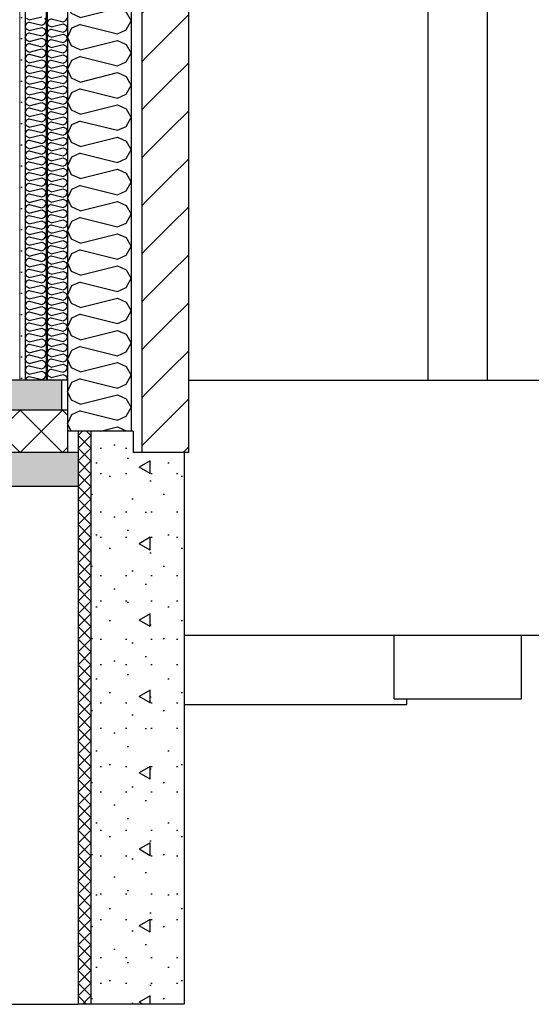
# Model space of a CAD drawing. Header units: millimetres. Extents: x -8544 to 51179, y -2070 to 23603.
# Tile 179 of 190: x 44899 to 46105, y 2350 to 4670. Entities that reach past the tile are written whole.
import ezdxf

# ---------------------------------------------------------------- set-up
doc = ezdxf.new("R2010")
doc.units = ezdxf.units.MM
doc.header["$LTSCALE"] = 0.5
doc.header["$MEASUREMENT"] = 0
doc.linetypes.add('PLINE', pattern=[0])
for name, color, linetype in [('216- Direkte fundamentering', 7, 'Continuous'), ('216- Direkte fundamentering (Skravur)', 7, 'Continuous'), ('216- Direkte fundamentering(Nye konstruksjoner)', 7, 'Continuous'), ('222- Søyler (Nye konstruksjoner)', 7, 'Continuous'), ('231- Bærende yttervegger', 7, 'Continuous'), ('231- Bærende yttervegger (Skravur)', 7, 'Continuous'), ('232- Ikke-bærende yttervegger', 7, 'Continuous'), ('232- Ikke-bærende yttervegger (Skravur)', 7, 'Continuous'), ('232- Ikke-bærende yttervegger (Skravur)(Nye konstruksjoner)', 7, 'Continuous'), ('232- Ikke-bærende yttervegger(Nye konstruksjoner)', 7, 'Continuous'), ('252- Gulv på grunn_ bunnplate', 7, 'Continuous'), ('252- Gulv på grunn_ bunnplate (Skravur)', 7, 'Continuous'), ('252- Gulv på grunn_ bunnplate(Nye konstruksjoner)', 7, 'Continuous')]:
    doc.layers.add(name, color=color, linetype=linetype)
doc.layers.add('236- Innvendig kledning og overflate(Nye konstruksjoner)', color=7, linetype='Continuous', lineweight=0)
pattern_1 = [(0, (0, 0), (0, 311.7692), [30, -150]), (0, (90, 155.9), (0, 311.7692), [30, -150]), (60, (0, 0), (-270, 155.8846), [30, -150]), (60, (180, 0), (-270, 155.8846), [30, -150]), (120, (30, 0), (270, 155.8846), [30, -150]), (120, (210, 0), (270, 155.8846), [30, -150]), (0, (0, 30), (0, 60), [0, -60, 0, -90]), (45, (30, 30), (-42.42641, 42.42641), [0, -45, 0, -75])]

# ---------------------------------------------------------------- blocks, each defined once
blk = doc.blocks.new('*X5')
at = {"layer": '216- Direkte fundamentering (Skravur)', "linetype": 'PLINE'}
for p, q in [((45046.9, 3700), (45036.9, 3690)), ((45066.9, 3660), (45036.9, 3690)), ((45066.9, 3690), (45036.9, 3660)), ((45066.9, 3690), (45056.9, 3700)), ((45066.9, 3630), (45036.9, 3660)), ((45066.9, 3660), (45036.9, 3630)), ((45066.9, 3600), (45036.9, 3630)), ((45066.9, 3630), (45036.9, 3600)), ((45066.9, 3570), (45036.9, 3600)), ((45066.9, 3600), (45036.9, 3570)), ((45066.9, 3540), (45036.9, 3570)), ((45066.9, 3570), (45036.9, 3540)), ((45066.9, 3510), (45036.9, 3540)), ((45066.9, 3540), (45036.9, 3510)), ((45066.9, 3480), (45036.9, 3510)), ((45066.9, 3510), (45036.9, 3480)), ((45066.9, 3450), (45036.9, 3480)), ((45066.9, 3480), (45036.9, 3450)), ((45066.9, 3420), (45036.9, 3450)), ((45066.9, 3450), (45036.9, 3420)), ((45066.9, 3390), (45036.9, 3420)), ((45066.9, 3420), (45036.9, 3390)), ((45066.9, 3360), (45036.9, 3390)), ((45066.9, 3390), (45036.9, 3360)), ((45066.9, 3330), (45036.9, 3360)), ((45066.9, 3360), (45036.9, 3330)), ((45066.9, 3300), (45036.9, 3330)), ((45066.9, 3330), (45036.9, 3300)), ((45066.9, 3270), (45036.9, 3300)), ((45066.9, 3300), (45036.9, 3270)), ((45066.9, 3240), (45036.9, 3270)), ((45066.9, 3270), (45036.9, 3240)), ((45066.9, 3210), (45036.9, 3240)), ((45066.9, 3240), (45036.9, 3210)), ((45066.9, 3180), (45036.9, 3210)), ((45066.9, 3210), (45036.9, 3180)), ((45066.9, 3150), (45036.9, 3180)), ((45066.9, 3180), (45036.9, 3150)), ((45066.9, 3120), (45036.9, 3150)), ((45066.9, 3150), (45036.9, 3120)), ((45066.9, 3090), (45036.9, 3120)), ((45066.9, 3120), (45036.9, 3090)), ((45066.9, 3060), (45036.9, 3090)), ((45066.9, 3090), (45036.9, 3060)), ((45066.9, 3030), (45036.9, 3060)), ((45066.9, 3060), (45036.9, 3030)), ((45066.9, 3000), (45036.9, 3030)), ((45066.9, 3030), (45036.9, 3000)), ((45066.9, 2970), (45036.9, 3000)), ((45066.9, 3000), (45036.9, 2970)), ((45066.9, 2940), (45036.9, 2970)), ((45066.9, 2970), (45036.9, 2940)), ((45066.9, 2910), (45036.9, 2940)), ((45066.9, 2940), (45036.9, 2910)), ((45066.9, 2880), (45036.9, 2910)), ((45066.9, 2910), (45036.9, 2880)), ((45066.9, 2850), (45036.9, 2880)), ((45066.9, 2880), (45036.9, 2850)), ((45066.9, 2820), (45036.9, 2850)), ((45066.9, 2850), (45036.9, 2820)), ((45066.9, 2790), (45036.9, 2820)), ((45066.9, 2820), (45036.9, 2790)), ((45066.9, 2760), (45036.9, 2790)), ((45066.9, 2790), (45036.9, 2760)), ((45066.9, 2730), (45036.9, 2760)), ((45066.9, 2760), (45036.9, 2730)), ((45066.9, 2700), (45036.9, 2730)), ((45066.9, 2730), (45036.9, 2700)), ((45066.9, 2670), (45036.9, 2700)), ((45066.9, 2700), (45036.9, 2670)), ((45066.9, 2640), (45036.9, 2670)), ((45066.9, 2670), (45036.9, 2640)), ((45066.9, 2610), (45036.9, 2640)), ((45066.9, 2640), (45036.9, 2610)), ((45066.9, 2580), (45036.9, 2610)), ((45066.9, 2610), (45036.9, 2580)), ((45066.9, 2550), (45036.9, 2580)), ((45066.9, 2580), (45036.9, 2550)), ((45066.9, 2520), (45036.9, 2550)), ((45066.9, 2550), (45036.9, 2520)), ((45066.9, 2490), (45036.9, 2520)), ((45066.9, 2520), (45036.9, 2490)), ((45066.9, 2460), (45036.9, 2490)), ((45066.9, 2490), (45036.9, 2460)), ((45066.9, 2430), (45036.9, 2460)), ((45066.9, 2460), (45036.9, 2430)), ((45066.9, 2400), (45036.9, 2430)), ((45066.9, 2430), (45036.9, 2400)), ((45066.9, 2370), (45036.9, 2400)), ((45066.9, 2400), (45036.9, 2370)), ((45056.9, 2350), (45036.9, 2370)), ((45066.9, 2370), (45046.9, 2350))]:
    blk.add_line(p, q, dxfattribs=at)
blk = doc.blocks.new('*X11')
at = {"layer": '231- Bærende yttervegger (Skravur)', "linetype": 'PLINE'}
for p, q in [((45019.3, 4720), (45011.9, 4704.5)), ((45099.9, 4720), (45130, 4712.5)), ((45130, 4712.5), (45146.6, 4720)), ((45021.7, 4683.8), (45011.9, 4704.5)), ((45042.1, 4674.5), (45130, 4696.5)), ((45130, 4696.5), (45150.4, 4687.3)), ((45150.4, 4687.3), (45161.9, 4666.6)), ((45042.1, 4674.5), (45021.7, 4683.8)), ((45150.4, 4645.8), (45161.9, 4666.6)), ((45021.7, 4649.3), (45011.9, 4628.6)), ((45042.1, 4658.6), (45021.7, 4649.3)), ((45042.1, 4658.6), (45130, 4636.6)), ((45130, 4636.6), (45150.4, 4645.8)), ((45021.7, 4607.9), (45011.9, 4628.6)), ((45042.1, 4598.6), (45130, 4620.6)), ((45130, 4620.6), (45150.4, 4611.4)), ((45042.1, 4598.6), (45021.7, 4607.9)), ((45150.4, 4611.4), (45161.9, 4590.7)), ((45021.7, 4573.5), (45011.9, 4552.7)), ((45042.1, 4582.7), (45021.7, 4573.5)), ((45042.1, 4582.7), (45130, 4560.7)), ((45130, 4560.7), (45150.4, 4570)), ((45150.4, 4570), (45161.9, 4590.7)), ((45021.7, 4532), (45011.9, 4552.7)), ((45042.1, 4522.8), (45021.7, 4532)), ((45042.1, 4522.8), (45130, 4544.8)), ((45130, 4544.8), (45150.4, 4535.5)), ((45150.4, 4535.5), (45161.9, 4514.8)), ((45042.1, 4506.8), (45021.7, 4497.6)), ((45042.1, 4506.8), (45130, 4484.8)), ((45150.4, 4494.1), (45161.9, 4514.8)), ((45021.7, 4497.6), (45011.9, 4476.9)), ((45021.7, 4456.1), (45011.9, 4476.9)), ((45130, 4484.8), (45150.4, 4494.1)), ((45042.1, 4446.9), (45021.7, 4456.1)), ((45042.1, 4446.9), (45130, 4468.9)), ((45130, 4468.9), (45150.4, 4459.6)), ((45150.4, 4459.6), (45161.9, 4438.9)), ((45042.1, 4430.9), (45021.7, 4421.7)), ((45042.1, 4430.9), (45130, 4409)), ((45150.4, 4418.2), (45161.9, 4438.9)), ((45021.7, 4421.7), (45011.9, 4401)), ((45130, 4409), (45150.4, 4418.2)), ((45021.7, 4380.3), (45011.9, 4401)), ((45042.1, 4371), (45130, 4393)), ((45130, 4393), (45150.4, 4383.8)), ((45042.1, 4371), (45021.7, 4380.3)), ((45150.4, 4383.8), (45161.9, 4363)), ((45150.4, 4342.3), (45161.9, 4363)), ((45021.7, 4345.8), (45011.9, 4325.1)), ((45042.1, 4355.1), (45021.7, 4345.8)), ((45042.1, 4355.1), (45130, 4333.1)), ((45130, 4333.1), (45150.4, 4342.3)), ((45021.7, 4304.4), (45011.9, 4325.1)), ((45042.1, 4295.1), (45130, 4317.1)), ((45130, 4317.1), (45150.4, 4307.9)), ((45042.1, 4295.1), (45021.7, 4304.4)), ((45150.4, 4307.9), (45161.9, 4287.2)), ((45021.7, 4269.9), (45011.9, 4249.2)), ((45042.1, 4279.2), (45021.7, 4269.9)), ((45042.1, 4279.2), (45130, 4257.2)), ((45150.4, 4266.4), (45161.9, 4287.2)), ((45021.7, 4228.5), (45011.9, 4249.2)), ((45130, 4257.2), (45150.4, 4266.4)), ((45042.1, 4219.3), (45021.7, 4228.5)), ((45042.1, 4219.3), (45130, 4241.3)), ((45130, 4241.3), (45150.4, 4232)), ((45150.4, 4232), (45161.9, 4211.3)), ((45042.1, 4203.3), (45021.7, 4194.1)), ((45042.1, 4203.3), (45130, 4181.3)), ((45150.4, 4190.6), (45161.9, 4211.3)), ((45021.7, 4194.1), (45011.9, 4173.3)), ((45130, 4181.3), (45150.4, 4190.6)), ((45021.7, 4152.6), (45011.9, 4173.3)), ((45042.1, 4143.4), (45021.7, 4152.6)), ((45042.1, 4143.4), (45130, 4165.4)), ((45130, 4165.4), (45150.4, 4156.1)), ((45150.4, 4156.1), (45161.9, 4135.4)), ((45150.4, 4114.7), (45161.9, 4135.4)), ((45021.7, 4118.2), (45011.9, 4097.5)), ((45042.1, 4127.4), (45021.7, 4118.2)), ((45042.1, 4127.4), (45130, 4105.4)), ((45130, 4105.4), (45150.4, 4114.7)), ((45021.7, 4076.7), (45011.9, 4097.5)), ((45042.1, 4067.5), (45130, 4089.5)), ((45130, 4089.5), (45150.4, 4080.2)), ((45042.1, 4067.5), (45021.7, 4076.7)), ((45150.4, 4080.2), (45161.9, 4059.5)), ((45150.4, 4038.8), (45161.9, 4059.5)), ((45021.7, 4042.3), (45011.9, 4021.6)), ((45042.1, 4051.6), (45021.7, 4042.3)), ((45042.1, 4051.6), (45130, 4029.6)), ((45130, 4029.6), (45150.4, 4038.8)), ((45021.7, 4000.9), (45011.9, 4021.6)), ((45042.1, 3991.6), (45130, 4013.6)), ((45130, 4013.6), (45150.4, 4004.4)), ((45042.1, 3991.6), (45021.7, 4000.9)), ((45150.4, 4004.4), (45161.9, 3983.6)), ((45042.1, 3975.7), (45021.7, 3966.4)), ((45042.1, 3975.7), (45130, 3953.7)), ((45150.4, 3962.9), (45161.9, 3983.6)), ((45021.7, 3966.4), (45011.9, 3945.7)), ((45021.7, 3925), (45011.9, 3945.7)), ((45130, 3953.7), (45150.4, 3962.9)), ((45042.1, 3915.7), (45021.7, 3925)), ((45042.1, 3915.7), (45130, 3937.7)), ((45130, 3937.7), (45150.4, 3928.5)), ((45150.4, 3928.5), (45161.9, 3907.8)), ((45042.1, 3899.8), (45021.7, 3890.5)), ((45042.1, 3899.8), (45130, 3877.8)), ((45150.4, 3887), (45161.9, 3907.8)), ((45021.7, 3890.5), (45011.9, 3869.8)), ((45130, 3877.8), (45150.4, 3887)), ((45021.7, 3849.1), (45011.9, 3869.8)), ((45042.1, 3839.9), (45130, 3861.9)), ((45130, 3861.9), (45150.4, 3852.6)), ((45150.4, 3852.6), (45161.9, 3831.9)), ((45042.1, 3839.9), (45021.7, 3849.1)), ((45150.4, 3811.2), (45161.9, 3831.9)), ((45021.7, 3814.7), (45011.9, 3793.9)), ((45042.1, 3823.9), (45021.7, 3814.7)), ((45042.1, 3823.9), (45130, 3801.9)), ((45130, 3801.9), (45150.4, 3811.2)), ((45021.7, 3773.2), (45011.9, 3793.9)), ((45042.1, 3764), (45130, 3786)), ((45130, 3786), (45150.4, 3776.7)), ((45042.1, 3764), (45021.7, 3773.2)), ((45150.4, 3776.7), (45161.9, 3756)), ((45021.7, 3738.8), (45011.9, 3718.1)), ((45042.1, 3748), (45021.7, 3738.8)), ((45042.1, 3748), (45130, 3726)), ((45130, 3726), (45150.4, 3735.3)), ((45150.4, 3735.3), (45161.9, 3756)), ((45020.5, 3700), (45011.9, 3718.1)), ((45089.6, 3700), (45130, 3710.1)), ((45130, 3710.1), (45150.4, 3700.9)), ((45150.4, 3700.9), (45150.8, 3700))]:
    blk.add_line(p, q, dxfattribs=at)
blk = doc.blocks.new('*X25')
at = {"layer": '252- Gulv på grunn_ bunnplate (Skravur)', "linetype": 'PLINE'}
for p, q in [((44800, 3650), (44900, 3750)), ((44900, 3650), (44800, 3750)), ((44900, 3650), (45000, 3750)), ((45000, 3650), (44900, 3750)), ((45011.9, 3738.1), (45000, 3750)), ((45000, 3650), (45011.9, 3661.9))]:
    blk.add_line(p, q, dxfattribs=at)
blk = doc.blocks.new('*X43')
at = {"layer": '232- Ikke-bærende yttervegger (Skravur)(Nye konstruksjoner)', "linetype": 'PLINE'}
for p, q in [((44921.9, 4669.2), (44915.1, 4672.3)), ((44921.9, 4663.9), (44915.1, 4660.8)), ((44921.9, 4669.2), (44951.2, 4676.5)), ((44921.9, 4663.9), (44951.2, 4656.6)), ((44958, 4673.5), (44961.9, 4666.6)), ((44958, 4659.6), (44961.9, 4666.6)), ((44915.1, 4660.8), (44911.9, 4653.9)), ((44915.1, 4647), (44911.9, 4653.9)), ((44921.9, 4643.9), (44915.1, 4647)), ((44921.9, 4643.9), (44951.2, 4651.3)), ((44951.2, 4656.6), (44958, 4659.6)), ((44951.2, 4651.3), (44958, 4648.2)), ((44958, 4648.2), (44961.9, 4641.3)), ((44958, 4634.4), (44961.9, 4641.3)), ((44915.1, 4635.5), (44911.9, 4628.6)), ((44915.1, 4621.7), (44911.9, 4628.6)), ((44921.9, 4638.6), (44915.1, 4635.5)), ((44921.9, 4618.6), (44915.1, 4621.7)), ((44921.9, 4638.6), (44951.2, 4631.3)), ((44921.9, 4618.6), (44951.2, 4626)), ((44951.2, 4631.3), (44958, 4634.4)), ((44951.2, 4626), (44958, 4622.9)), ((44958, 4622.9), (44961.9, 4616)), ((44915.1, 4610.2), (44911.9, 4603.3)), ((44915.1, 4596.4), (44911.9, 4603.3)), ((44921.9, 4613.3), (44915.1, 4610.2)), ((44921.9, 4593.3), (44915.1, 4596.4)), ((44921.9, 4613.3), (44951.2, 4606)), ((44921.9, 4593.3), (44951.2, 4600.7)), ((44951.2, 4606), (44958, 4609.1)), ((44951.2, 4600.7), (44958, 4597.6)), ((44958, 4609.1), (44961.9, 4616)), ((44958, 4597.6), (44961.9, 4590.7)), ((44915.1, 4584.9), (44911.9, 4578)), ((44915.1, 4571.1), (44911.9, 4578)), ((44921.9, 4588), (44915.1, 4584.9)), ((44921.9, 4568), (44915.1, 4571.1)), ((44921.9, 4588), (44951.2, 4580.7)), ((44921.9, 4568), (44951.2, 4575.4)), ((44951.2, 4580.7), (44958, 4583.8)), ((44951.2, 4575.4), (44958, 4572.3)), ((44958, 4583.8), (44961.9, 4590.7)), ((44958, 4572.3), (44961.9, 4565.4)), ((44915.1, 4559.6), (44911.9, 4552.7)), ((44915.1, 4545.8), (44911.9, 4552.7)), ((44921.9, 4562.7), (44915.1, 4559.6)), ((44921.9, 4562.7), (44951.2, 4555.4)), ((44921.9, 4542.7), (44951.2, 4550.1)), ((44951.2, 4555.4), (44958, 4558.5)), ((44951.2, 4550.1), (44958, 4547)), ((44958, 4558.5), (44961.9, 4565.4)), ((44958, 4547), (44961.9, 4540.1)), ((44915.1, 4534.4), (44911.9, 4527.4)), ((44915.1, 4520.5), (44911.9, 4527.4)), ((44921.9, 4542.7), (44915.1, 4545.8)), ((44921.9, 4537.4), (44915.1, 4534.4)), ((44921.9, 4537.4), (44951.2, 4530.1)), ((44921.9, 4517.5), (44951.2, 4524.8)), ((44951.2, 4530.1), (44958, 4533.2)), ((44951.2, 4524.8), (44958, 4521.7)), ((44958, 4533.2), (44961.9, 4540.1)), ((44915.1, 4509.1), (44911.9, 4502.2)), ((44915.1, 4495.2), (44911.9, 4502.2)), ((44921.9, 4517.5), (44915.1, 4520.5)), ((44921.9, 4512.1), (44915.1, 4509.1)), ((44921.9, 4512.1), (44951.2, 4504.8)), ((44951.2, 4504.8), (44958, 4507.9)), ((44958, 4521.7), (44961.9, 4514.8)), ((44958, 4507.9), (44961.9, 4514.8)), ((44915.1, 4483.8), (44911.9, 4476.9)), ((44915.1, 4470), (44911.9, 4476.9)), ((44921.9, 4492.2), (44915.1, 4495.2)), ((44921.9, 4486.8), (44915.1, 4483.8)), ((44921.9, 4492.2), (44951.2, 4499.5)), ((44921.9, 4486.8), (44951.2, 4479.5)), ((44951.2, 4499.5), (44958, 4496.4)), ((44951.2, 4479.5), (44958, 4482.6)), ((44958, 4496.4), (44961.9, 4489.5)), ((44958, 4482.6), (44961.9, 4489.5)), ((44915.1, 4458.5), (44911.9, 4451.6)), ((44921.9, 4466.9), (44915.1, 4470)), ((44921.9, 4461.6), (44915.1, 4458.5)), ((44921.9, 4466.9), (44951.2, 4474.2)), ((44921.9, 4461.6), (44951.2, 4454.2)), ((44951.2, 4474.2), (44958, 4471.1)), ((44951.2, 4454.2), (44958, 4457.3)), ((44958, 4471.1), (44961.9, 4464.2)), ((44958, 4457.3), (44961.9, 4464.2)), ((44915.1, 4444.7), (44911.9, 4451.6)), ((44915.1, 4433.2), (44911.9, 4426.3)), ((44921.9, 4441.6), (44915.1, 4444.7)), ((44921.9, 4436.3), (44915.1, 4433.2)), ((44921.9, 4441.6), (44951.2, 4448.9)), ((44921.9, 4436.3), (44951.2, 4428.9)), ((44951.2, 4448.9), (44958, 4445.8)), ((44951.2, 4428.9), (44958, 4432)), ((44958, 4445.8), (44961.9, 4438.9)), ((44958, 4432), (44961.9, 4438.9)), ((44915.1, 4419.4), (44911.9, 4426.3)), ((44915.1, 4407.9), (44911.9, 4401)), ((44921.9, 4416.3), (44915.1, 4419.4)), ((44921.9, 4411), (44915.1, 4407.9)), ((44921.9, 4416.3), (44951.2, 4423.6)), ((44921.9, 4411), (44951.2, 4403.6)), ((44951.2, 4423.6), (44958, 4420.5)), ((44958, 4420.5), (44961.9, 4413.6)), ((44958, 4406.7), (44961.9, 4413.6)), ((44915.1, 4394.1), (44911.9, 4401)), ((44921.9, 4391), (44915.1, 4394.1)), ((44921.9, 4385.7), (44915.1, 4382.6)), ((44921.9, 4391), (44951.2, 4398.3)), ((44921.9, 4385.7), (44951.2, 4378.3)), ((44951.2, 4403.6), (44958, 4406.7)), ((44951.2, 4398.3), (44958, 4395.2)), ((44958, 4395.2), (44961.9, 4388.3)), ((44958, 4381.4), (44961.9, 4388.3)), ((44915.1, 4382.6), (44911.9, 4375.7)), ((44915.1, 4368.8), (44911.9, 4375.7)), ((44921.9, 4365.7), (44915.1, 4368.8)), ((44921.9, 4365.7), (44951.2, 4373)), ((44951.2, 4378.3), (44958, 4381.4)), ((44951.2, 4373), (44958, 4369.9)), ((44958, 4369.9), (44961.9, 4363)), ((44958, 4356.1), (44961.9, 4363)), ((44915.1, 4357.3), (44911.9, 4350.4)), ((44915.1, 4343.5), (44911.9, 4350.4)), ((44921.9, 4360.4), (44915.1, 4357.3)), ((44921.9, 4340.4), (44915.1, 4343.5)), ((44921.9, 4360.4), (44951.2, 4353.1)), ((44921.9, 4340.4), (44951.2, 4347.7)), ((44951.2, 4353.1), (44958, 4356.1)), ((44951.2, 4347.7), (44958, 4344.7)), ((44958, 4344.7), (44961.9, 4337.7)), ((44958, 4330.8), (44961.9, 4337.7)), ((44915.1, 4332), (44911.9, 4325.1)), ((44915.1, 4318.2), (44911.9, 4325.1)), ((44921.9, 4335.1), (44915.1, 4332)), ((44921.9, 4315.1), (44915.1, 4318.2)), ((44921.9, 4335.1), (44951.2, 4327.8)), ((44921.9, 4315.1), (44951.2, 4322.4)), ((44951.2, 4327.8), (44958, 4330.8)), ((44951.2, 4322.4), (44958, 4319.4)), ((44958, 4319.4), (44961.9, 4312.5)), ((44915.1, 4306.7), (44911.9, 4299.8)), ((44915.1, 4292.9), (44911.9, 4299.8)), ((44921.9, 4309.8), (44915.1, 4306.7)), ((44921.9, 4289.8), (44915.1, 4292.9)), ((44921.9, 4309.8), (44951.2, 4302.5)), ((44921.9, 4289.8), (44951.2, 4297.2)), ((44951.2, 4302.5), (44958, 4305.5)), ((44951.2, 4297.2), (44958, 4294.1)), ((44958, 4305.5), (44961.9, 4312.5)), ((44958, 4294.1), (44961.9, 4287.2)), ((44915.1, 4281.4), (44911.9, 4274.5)), ((44915.1, 4267.6), (44911.9, 4274.5)), ((44921.9, 4284.5), (44915.1, 4281.4)), ((44921.9, 4284.5), (44951.2, 4277.2)), ((44921.9, 4264.5), (44951.2, 4271.9)), ((44951.2, 4277.2), (44958, 4280.3)), ((44951.2, 4271.9), (44958, 4268.8)), ((44958, 4280.3), (44961.9, 4287.2)), ((44958, 4268.8), (44961.9, 4261.9)), ((44915.1, 4256.1), (44911.9, 4249.2)), ((44915.1, 4242.3), (44911.9, 4249.2)), ((44921.9, 4264.5), (44915.1, 4267.6)), ((44921.9, 4259.2), (44915.1, 4256.1)), ((44921.9, 4259.2), (44951.2, 4251.9)), ((44921.9, 4239.2), (44951.2, 4246.6)), ((44951.2, 4251.9), (44958, 4255)), ((44951.2, 4246.6), (44958, 4243.5)), ((44958, 4255), (44961.9, 4261.9)), ((44915.1, 4230.8), (44911.9, 4223.9)), ((44915.1, 4217), (44911.9, 4223.9)), ((44921.9, 4239.2), (44915.1, 4242.3)), ((44921.9, 4233.9), (44915.1, 4230.8)), ((44921.9, 4233.9), (44951.2, 4226.6)), ((44951.2, 4226.6), (44958, 4229.7)), ((44958, 4243.5), (44961.9, 4236.6)), ((44958, 4229.7), (44961.9, 4236.6)), ((44915.1, 4205.5), (44911.9, 4198.6)), ((44915.1, 4191.7), (44911.9, 4198.6)), ((44921.9, 4213.9), (44915.1, 4217)), ((44921.9, 4208.6), (44915.1, 4205.5)), ((44921.9, 4213.9), (44951.2, 4221.3)), ((44921.9, 4208.6), (44951.2, 4201.3)), ((44951.2, 4221.3), (44958, 4218.2)), ((44951.2, 4201.3), (44958, 4204.4)), ((44958, 4218.2), (44961.9, 4211.3)), ((44958, 4204.4), (44961.9, 4211.3)), ((44915.1, 4180.3), (44911.9, 4173.3)), ((44921.9, 4188.6), (44915.1, 4191.7)), ((44921.9, 4183.3), (44915.1, 4180.3)), ((44921.9, 4188.6), (44951.2, 4196)), ((44921.9, 4183.3), (44951.2, 4176)), ((44951.2, 4196), (44958, 4192.9)), ((44951.2, 4176), (44958, 4179.1)), ((44958, 4192.9), (44961.9, 4186)), ((44958, 4179.1), (44961.9, 4186)), ((44915.1, 4166.4), (44911.9, 4173.3)), ((44915.1, 4155), (44911.9, 4148.1)), ((44921.9, 4163.4), (44915.1, 4166.4)), ((44921.9, 4158), (44915.1, 4155)), ((44921.9, 4163.4), (44951.2, 4170.7)), ((44921.9, 4158), (44951.2, 4150.7)), ((44951.2, 4170.7), (44958, 4167.6)), ((44951.2, 4150.7), (44958, 4153.8)), ((44958, 4167.6), (44961.9, 4160.7)), ((44958, 4153.8), (44961.9, 4160.7)), ((44915.1, 4141.1), (44911.9, 4148.1)), ((44915.1, 4129.7), (44911.9, 4122.8)), ((44921.9, 4138.1), (44915.1, 4141.1)), ((44921.9, 4132.7), (44915.1, 4129.7)), ((44921.9, 4138.1), (44951.2, 4145.4)), ((44921.9, 4132.7), (44951.2, 4125.4)), ((44951.2, 4145.4), (44958, 4142.3)), ((44958, 4142.3), (44961.9, 4135.4)), ((44958, 4128.5), (44961.9, 4135.4)), ((44915.1, 4115.9), (44911.9, 4122.8)), ((44921.9, 4112.8), (44915.1, 4115.9)), ((44921.9, 4107.5), (44915.1, 4104.4)), ((44921.9, 4112.8), (44951.2, 4120.1)), ((44921.9, 4107.5), (44951.2, 4100.1)), ((44951.2, 4125.4), (44958, 4128.5)), ((44951.2, 4120.1), (44958, 4117)), ((44958, 4117), (44961.9, 4110.1)), ((44958, 4103.2), (44961.9, 4110.1)), ((44915.1, 4104.4), (44911.9, 4097.5)), ((44915.1, 4090.6), (44911.9, 4097.5)), ((44921.9, 4087.5), (44915.1, 4090.6)), ((44921.9, 4087.5), (44951.2, 4094.8)), ((44951.2, 4100.1), (44958, 4103.2)), ((44951.2, 4094.8), (44958, 4091.7)), ((44958, 4091.7), (44961.9, 4084.8)), ((44958, 4077.9), (44961.9, 4084.8)), ((44915.1, 4079.1), (44911.9, 4072.2)), ((44915.1, 4065.3), (44911.9, 4072.2)), ((44921.9, 4082.2), (44915.1, 4079.1)), ((44921.9, 4062.2), (44915.1, 4065.3)), ((44921.9, 4082.2), (44951.2, 4074.8)), ((44921.9, 4062.2), (44951.2, 4069.5)), ((44951.2, 4074.8), (44958, 4077.9)), ((44951.2, 4069.5), (44958, 4066.4)), ((44958, 4066.4), (44961.9, 4059.5)), ((44958, 4052.6), (44961.9, 4059.5)), ((44915.1, 4053.8), (44911.9, 4046.9)), ((44915.1, 4040), (44911.9, 4046.9)), ((44921.9, 4056.9), (44915.1, 4053.8)), ((44921.9, 4036.9), (44915.1, 4040)), ((44921.9, 4056.9), (44951.2, 4049.5)), ((44921.9, 4036.9), (44951.2, 4044.2)), ((44951.2, 4049.5), (44958, 4052.6)), ((44951.2, 4044.2), (44958, 4041.1)), ((44958, 4041.1), (44961.9, 4034.2)), ((44915.1, 4028.5), (44911.9, 4021.6)), ((44915.1, 4014.7), (44911.9, 4021.6)), ((44921.9, 4031.6), (44915.1, 4028.5)), ((44921.9, 4011.6), (44915.1, 4014.7)), ((44921.9, 4031.6), (44951.2, 4024.2)), ((44921.9, 4011.6), (44951.2, 4018.9)), ((44951.2, 4024.2), (44958, 4027.3)), ((44951.2, 4018.9), (44958, 4015.8)), ((44958, 4027.3), (44961.9, 4034.2)), ((44958, 4015.8), (44961.9, 4008.9)), ((44915.1, 4003.2), (44911.9, 3996.3)), ((44915.1, 3989.4), (44911.9, 3996.3)), ((44921.9, 4006.3), (44915.1, 4003.2)), ((44921.9, 4006.3), (44951.2, 3998.9)), ((44921.9, 3986.3), (44951.2, 3993.6)), ((44951.2, 3998.9), (44958, 4002)), ((44951.2, 3993.6), (44958, 3990.6)), ((44958, 4002), (44961.9, 4008.9)), ((44958, 3990.6), (44961.9, 3983.6)), ((44915.1, 3977.9), (44911.9, 3971)), ((44915.1, 3964.1), (44911.9, 3971)), ((44921.9, 3986.3), (44915.1, 3989.4)), ((44921.9, 3981), (44915.1, 3977.9)), ((44921.9, 3981), (44951.2, 3973.7)), ((44921.9, 3961), (44951.2, 3968.3)), ((44951.2, 3973.7), (44958, 3976.7)), ((44951.2, 3968.3), (44958, 3965.3)), ((44958, 3976.7), (44961.9, 3983.6)), ((44915.1, 3952.6), (44911.9, 3945.7)), ((44915.1, 3938.8), (44911.9, 3945.7)), ((44921.9, 3961), (44915.1, 3964.1)), ((44921.9, 3955.7), (44915.1, 3952.6)), ((44921.9, 3955.7), (44951.2, 3948.4)), ((44951.2, 3948.4), (44958, 3951.4)), ((44958, 3965.3), (44961.9, 3958.4)), ((44958, 3951.4), (44961.9, 3958.4)), ((44915.1, 3927.3), (44911.9, 3920.4)), ((44915.1, 3913.5), (44911.9, 3920.4)), ((44921.9, 3935.7), (44915.1, 3938.8)), ((44921.9, 3930.4), (44915.1, 3927.3)), ((44921.9, 3935.7), (44951.2, 3943)), ((44921.9, 3930.4), (44951.2, 3923.1)), ((44951.2, 3943), (44958, 3940)), ((44951.2, 3923.1), (44958, 3926.2)), ((44958, 3940), (44961.9, 3933.1)), ((44958, 3926.2), (44961.9, 3933.1)), ((44915.1, 3902), (44911.9, 3895.1)), ((44921.9, 3910.4), (44915.1, 3913.5)), ((44921.9, 3905.1), (44915.1, 3902)), ((44921.9, 3910.4), (44951.2, 3917.8)), ((44921.9, 3905.1), (44951.2, 3897.8)), ((44951.2, 3917.8), (44958, 3914.7)), ((44951.2, 3897.8), (44958, 3900.9)), ((44958, 3914.7), (44961.9, 3907.8)), ((44958, 3900.9), (44961.9, 3907.8)), ((44915.1, 3888.2), (44911.9, 3895.1)), ((44915.1, 3876.7), (44911.9, 3869.8)), ((44921.9, 3885.1), (44915.1, 3888.2)), ((44921.9, 3879.8), (44915.1, 3876.7)), ((44921.9, 3885.1), (44951.2, 3892.5)), ((44921.9, 3879.8), (44951.2, 3872.5)), ((44951.2, 3892.5), (44958, 3889.4)), ((44951.2, 3872.5), (44958, 3875.6)), ((44958, 3889.4), (44961.9, 3882.5)), ((44958, 3875.6), (44961.9, 3882.5)), ((44915.1, 3862.9), (44911.9, 3869.8)), ((44915.1, 3851.4), (44911.9, 3844.5)), ((44921.9, 3859.8), (44915.1, 3862.9)), ((44921.9, 3854.5), (44915.1, 3851.4)), ((44921.9, 3859.8), (44951.2, 3867.2)), ((44921.9, 3854.5), (44951.2, 3847.2)), ((44951.2, 3867.2), (44958, 3864.1)), ((44958, 3864.1), (44961.9, 3857.2)), ((44958, 3850.3), (44961.9, 3857.2)), ((44915.1, 3837.6), (44911.9, 3844.5)), ((44921.9, 3834.5), (44915.1, 3837.6)), ((44921.9, 3829.2), (44915.1, 3826.1)), ((44921.9, 3834.5), (44951.2, 3841.9)), ((44921.9, 3829.2), (44951.2, 3821.9)), ((44951.2, 3847.2), (44958, 3850.3)), ((44951.2, 3841.9), (44958, 3838.8)), ((44958, 3838.8), (44961.9, 3831.9)), ((44958, 3825), (44961.9, 3831.9)), ((44915.1, 3826.1), (44912.2, 3820)), ((44951.2, 3821.9), (44958, 3825))]:
    blk.add_line(p, q, dxfattribs=at)
blk = doc.blocks.new('*X44')
at = {"layer": '232- Ikke-bærende yttervegger (Skravur)(Nye konstruksjoner)', "linetype": 'PLINE'}
for p, q in [((44967, 4668.6), (44963.9, 4662)), ((44973.5, 4671.6), (44967, 4668.6)), ((44973.5, 4671.6), (45001.7, 4664.6)), ((45001.7, 4664.6), (45008.2, 4667.5)), ((45008.2, 4667.5), (45011.9, 4674.1)), ((44967, 4655.4), (44963.9, 4662)), ((44967, 4644.4), (44963.9, 4637.7)), ((44973.5, 4652.4), (44967, 4655.4)), ((44973.5, 4647.3), (44967, 4644.4)), ((44973.5, 4652.4), (45001.7, 4659.5)), ((44973.5, 4647.3), (45001.7, 4640.3)), ((45001.7, 4659.5), (45008.2, 4656.5)), ((45001.7, 4640.3), (45008.2, 4643.2)), ((45008.2, 4656.5), (45011.9, 4649.9)), ((45008.2, 4643.2), (45011.9, 4649.9)), ((44967, 4631.1), (44963.9, 4637.7)), ((44967, 4620.1), (44963.9, 4613.4)), ((44973.5, 4628.1), (44967, 4631.1)), ((44973.5, 4623), (44967, 4620.1)), ((44973.5, 4628.1), (45001.7, 4635.2)), ((44973.5, 4623), (45001.7, 4616)), ((45001.7, 4635.2), (45008.2, 4632.2)), ((45001.7, 4616), (45008.2, 4619)), ((45008.2, 4632.2), (45011.9, 4625.6)), ((45008.2, 4619), (45011.9, 4625.6)), ((44967, 4606.8), (44963.9, 4613.4)), ((44967, 4595.8), (44963.9, 4589.2)), ((44973.5, 4603.9), (44967, 4606.8)), ((44973.5, 4598.8), (44967, 4595.8)), ((44973.5, 4603.9), (45001.7, 4610.9)), ((44973.5, 4598.8), (45001.7, 4591.7)), ((45001.7, 4610.9), (45008.2, 4607.9)), ((45001.7, 4591.7), (45008.2, 4594.7)), ((45008.2, 4607.9), (45011.9, 4601.3)), ((45008.2, 4594.7), (45011.9, 4601.3)), ((44967, 4582.5), (44963.9, 4589.2)), ((44967, 4571.5), (44963.9, 4564.9)), ((44973.5, 4579.6), (44967, 4582.5)), ((44973.5, 4574.5), (44967, 4571.5)), ((44973.5, 4579.6), (45001.7, 4586.6)), ((44973.5, 4574.5), (45001.7, 4567.4)), ((45001.7, 4586.6), (45008.2, 4583.7)), ((45001.7, 4567.4), (45008.2, 4570.4)), ((45008.2, 4583.7), (45011.9, 4577)), ((45008.2, 4570.4), (45011.9, 4577)), ((44967, 4558.2), (44963.9, 4564.9)), ((44967, 4547.2), (44963.9, 4540.6)), ((44973.5, 4555.3), (44967, 4558.2)), ((44973.5, 4550.2), (44967, 4547.2)), ((44973.5, 4555.3), (45001.7, 4562.3)), ((44973.5, 4550.2), (45001.7, 4543.1)), ((45001.7, 4562.3), (45008.2, 4559.4)), ((45008.2, 4559.4), (45011.9, 4552.7)), ((45008.2, 4546.1), (45011.9, 4552.7)), ((44967, 4534), (44963.9, 4540.6)), ((44973.5, 4531), (44967, 4534)), ((44973.5, 4525.9), (44967, 4522.9)), ((44973.5, 4531), (45001.7, 4538)), ((44973.5, 4525.9), (45001.7, 4518.9)), ((45001.7, 4543.1), (45008.2, 4546.1)), ((45001.7, 4538), (45008.2, 4535.1)), ((45008.2, 4535.1), (45011.9, 4528.5)), ((45008.2, 4521.8), (45011.9, 4528.5)), ((44967, 4522.9), (44963.9, 4516.3)), ((44967, 4509.7), (44963.9, 4516.3)), ((44973.5, 4506.7), (44967, 4509.7)), ((44973.5, 4501.6), (44967, 4498.7)), ((44973.5, 4506.7), (45001.7, 4513.8)), ((44973.5, 4501.6), (45001.7, 4494.6)), ((45001.7, 4518.9), (45008.2, 4521.8)), ((45001.7, 4513.8), (45008.2, 4510.8)), ((45008.2, 4510.8), (45011.9, 4504.2)), ((45008.2, 4497.5), (45011.9, 4504.2)), ((44967, 4498.7), (44963.9, 4492)), ((44967, 4485.4), (44963.9, 4492)), ((44973.5, 4482.4), (44967, 4485.4)), ((44973.5, 4477.3), (44967, 4474.4)), ((44973.5, 4482.4), (45001.7, 4489.5)), ((44973.5, 4477.3), (45001.7, 4470.3)), ((45001.7, 4494.6), (45008.2, 4497.5)), ((45001.7, 4489.5), (45008.2, 4486.5)), ((45008.2, 4486.5), (45011.9, 4479.9)), ((45008.2, 4473.3), (45011.9, 4479.9)), ((44967, 4474.4), (44963.9, 4467.8)), ((44967, 4461.1), (44963.9, 4467.8)), ((44973.5, 4458.2), (44967, 4461.1)), ((44973.5, 4458.2), (45001.7, 4465.2)), ((45001.7, 4470.3), (45008.2, 4473.3)), ((45001.7, 4465.2), (45008.2, 4462.2)), ((45008.2, 4462.2), (45011.9, 4455.6)), ((45008.2, 4449), (45011.9, 4455.6)), ((44967, 4450.1), (44963.9, 4443.5)), ((44967, 4436.8), (44963.9, 4443.5)), ((44973.5, 4453.1), (44967, 4450.1)), ((44973.5, 4433.9), (44967, 4436.8)), ((44973.5, 4453.1), (45001.7, 4446)), ((44973.5, 4433.9), (45001.7, 4440.9)), ((45001.7, 4446), (45008.2, 4449)), ((45001.7, 4440.9), (45008.2, 4438)), ((45008.2, 4438), (45011.9, 4431.3)), ((45008.2, 4424.7), (45011.9, 4431.3)), ((44967, 4425.8), (44963.9, 4419.2)), ((44967, 4412.6), (44963.9, 4419.2)), ((44973.5, 4428.8), (44967, 4425.8)), ((44973.5, 4409.6), (44967, 4412.6)), ((44973.5, 4428.8), (45001.7, 4421.7)), ((44973.5, 4409.6), (45001.7, 4416.6)), ((45001.7, 4421.7), (45008.2, 4424.7)), ((45001.7, 4416.6), (45008.2, 4413.7)), ((45008.2, 4413.7), (45011.9, 4407.1)), ((44967, 4401.5), (44963.9, 4394.9)), ((44967, 4388.3), (44963.9, 4394.9)), ((44973.5, 4404.5), (44967, 4401.5)), ((44973.5, 4385.3), (44967, 4388.3)), ((44973.5, 4404.5), (45001.7, 4397.5)), ((44973.5, 4385.3), (45001.7, 4392.4)), ((45001.7, 4397.5), (45008.2, 4400.4)), ((45001.7, 4392.4), (45008.2, 4389.4)), ((45008.2, 4400.4), (45011.9, 4407.1)), ((45008.2, 4389.4), (45011.9, 4382.8)), ((44967, 4377.3), (44963.9, 4370.6)), ((44967, 4364), (44963.9, 4370.6)), ((44973.5, 4380.2), (44967, 4377.3)), ((44973.5, 4361), (44967, 4364)), ((44973.5, 4380.2), (45001.7, 4373.2)), ((44973.5, 4361), (45001.7, 4368.1)), ((45001.7, 4373.2), (45008.2, 4376.1)), ((45001.7, 4368.1), (45008.2, 4365.1)), ((45008.2, 4376.1), (45011.9, 4382.8)), ((45008.2, 4365.1), (45011.9, 4358.5)), ((44967, 4353), (44963.9, 4346.3)), ((44967, 4339.7), (44963.9, 4346.3)), ((44973.5, 4355.9), (44967, 4353)), ((44973.5, 4336.8), (44967, 4339.7)), ((44973.5, 4355.9), (45001.7, 4348.9)), ((44973.5, 4336.8), (45001.7, 4343.8)), ((45001.7, 4348.9), (45008.2, 4351.9)), ((45001.7, 4343.8), (45008.2, 4340.8)), ((45008.2, 4351.9), (45011.9, 4358.5)), ((45008.2, 4340.8), (45011.9, 4334.2)), ((44967, 4328.7), (44963.9, 4322.1)), ((44967, 4315.4), (44963.9, 4322.1)), ((44973.5, 4331.7), (44967, 4328.7)), ((44973.5, 4312.5), (44967, 4315.4)), ((44973.5, 4331.7), (45001.7, 4324.6)), ((44973.5, 4312.5), (45001.7, 4319.5)), ((45001.7, 4324.6), (45008.2, 4327.6)), ((45001.7, 4319.5), (45008.2, 4316.6)), ((45008.2, 4327.6), (45011.9, 4334.2)), ((45008.2, 4316.6), (45011.9, 4309.9)), ((44967, 4304.4), (44963.9, 4297.8)), ((44967, 4291.2), (44963.9, 4297.8)), ((44973.5, 4307.4), (44967, 4304.4)), ((44973.5, 4307.4), (45001.7, 4300.3)), ((44973.5, 4288.2), (45001.7, 4295.2)), ((45001.7, 4300.3), (45008.2, 4303.3)), ((45001.7, 4295.2), (45008.2, 4292.3)), ((45008.2, 4303.3), (45011.9, 4309.9)), ((45008.2, 4292.3), (45011.9, 4285.6)), ((44967, 4280.1), (44963.9, 4273.5)), ((44967, 4266.9), (44963.9, 4273.5)), ((44973.5, 4288.2), (44967, 4291.2)), ((44973.5, 4283.1), (44967, 4280.1)), ((44973.5, 4283.1), (45001.7, 4276.1)), ((44973.5, 4263.9), (45001.7, 4271)), ((45001.7, 4276.1), (45008.2, 4279)), ((45001.7, 4271), (45008.2, 4268)), ((45008.2, 4279), (45011.9, 4285.6)), ((44967, 4255.9), (44963.9, 4249.2)), ((44967, 4242.6), (44963.9, 4249.2)), ((44973.5, 4263.9), (44967, 4266.9)), ((44973.5, 4258.8), (44967, 4255.9)), ((44973.5, 4258.8), (45001.7, 4251.8)), ((44973.5, 4239.6), (45001.7, 4246.7)), ((45001.7, 4251.8), (45008.2, 4254.7)), ((45001.7, 4246.7), (45008.2, 4243.7)), ((45008.2, 4268), (45011.9, 4261.4)), ((45008.2, 4254.7), (45011.9, 4261.4)), ((44967, 4231.6), (44963.9, 4224.9)), ((44967, 4218.3), (44963.9, 4224.9)), ((44973.5, 4239.6), (44967, 4242.6)), ((44973.5, 4234.5), (44967, 4231.6)), ((44973.5, 4234.5), (45001.7, 4227.5)), ((44973.5, 4215.4), (45001.7, 4222.4)), ((45001.7, 4227.5), (45008.2, 4230.5)), ((45001.7, 4222.4), (45008.2, 4219.4)), ((45008.2, 4243.7), (45011.9, 4237.1)), ((45008.2, 4230.5), (45011.9, 4237.1)), ((44967, 4207.3), (44963.9, 4200.7)), ((44967, 4194), (44963.9, 4200.7)), ((44973.5, 4215.4), (44967, 4218.3)), ((44973.5, 4210.3), (44967, 4207.3)), ((44973.5, 4210.3), (45001.7, 4203.2)), ((45001.7, 4203.2), (45008.2, 4206.2)), ((45008.2, 4219.4), (45011.9, 4212.8)), ((45008.2, 4206.2), (45011.9, 4212.8)), ((44967, 4183), (44963.9, 4176.4)), ((44967, 4169.7), (44963.9, 4176.4)), ((44973.5, 4191.1), (44967, 4194)), ((44973.5, 4186), (44967, 4183)), ((44973.5, 4191.1), (45001.7, 4198.1)), ((44973.5, 4186), (45001.7, 4178.9)), ((45001.7, 4198.1), (45008.2, 4195.2)), ((45001.7, 4178.9), (45008.2, 4181.9)), ((45008.2, 4195.2), (45011.9, 4188.5)), ((45008.2, 4181.9), (45011.9, 4188.5)), ((44967, 4158.7), (44963.9, 4152.1)), ((44967, 4145.5), (44963.9, 4152.1)), ((44973.5, 4166.8), (44967, 4169.7)), ((44973.5, 4161.7), (44967, 4158.7)), ((44973.5, 4166.8), (45001.7, 4173.8)), ((44973.5, 4161.7), (45001.7, 4154.6)), ((45001.7, 4173.8), (45008.2, 4170.9)), ((45001.7, 4154.6), (45008.2, 4157.6)), ((45008.2, 4170.9), (45011.9, 4164.2)), ((45008.2, 4157.6), (45011.9, 4164.2)), ((44967, 4134.4), (44963.9, 4127.8)), ((44973.5, 4142.5), (44967, 4145.5)), ((44973.5, 4137.4), (44967, 4134.4)), ((44973.5, 4142.5), (45001.7, 4149.5)), ((44973.5, 4137.4), (45001.7, 4130.4)), ((45001.7, 4149.5), (45008.2, 4146.6)), ((45001.7, 4130.4), (45008.2, 4133.3)), ((45008.2, 4146.6), (45011.9, 4140)), ((45008.2, 4133.3), (45011.9, 4140)), ((44967, 4121.2), (44963.9, 4127.8)), ((44967, 4110.2), (44963.9, 4103.5)), ((44973.5, 4118.2), (44967, 4121.2)), ((44973.5, 4113.1), (44967, 4110.2)), ((44973.5, 4118.2), (45001.7, 4125.3)), ((44973.5, 4113.1), (45001.7, 4106.1)), ((45001.7, 4125.3), (45008.2, 4122.3)), ((45001.7, 4106.1), (45008.2, 4109)), ((45008.2, 4122.3), (45011.9, 4115.7)), ((45008.2, 4109), (45011.9, 4115.7)), ((44967, 4096.9), (44963.9, 4103.5)), ((44967, 4085.9), (44963.9, 4079.3)), ((44973.5, 4093.9), (44967, 4096.9)), ((44973.5, 4088.8), (44967, 4085.9)), ((44973.5, 4093.9), (45001.7, 4101)), ((44973.5, 4088.8), (45001.7, 4081.8)), ((45001.7, 4101), (45008.2, 4098)), ((45001.7, 4081.8), (45008.2, 4084.8)), ((45008.2, 4098), (45011.9, 4091.4)), ((45008.2, 4084.8), (45011.9, 4091.4)), ((44967, 4072.6), (44963.9, 4079.3)), ((44967, 4061.6), (44963.9, 4055)), ((44973.5, 4069.7), (44967, 4072.6)), ((44973.5, 4064.6), (44967, 4061.6)), ((44973.5, 4069.7), (45001.7, 4076.7)), ((44973.5, 4064.6), (45001.7, 4057.5)), ((45001.7, 4076.7), (45008.2, 4073.7)), ((45001.7, 4057.5), (45008.2, 4060.5)), ((45008.2, 4073.7), (45011.9, 4067.1)), ((45008.2, 4060.5), (45011.9, 4067.1)), ((44967, 4048.3), (44963.9, 4055)), ((44967, 4037.3), (44963.9, 4030.7)), ((44973.5, 4045.4), (44967, 4048.3)), ((44973.5, 4040.3), (44967, 4037.3)), ((44973.5, 4045.4), (45001.7, 4052.4)), ((44973.5, 4040.3), (45001.7, 4033.2)), ((45001.7, 4052.4), (45008.2, 4049.5)), ((45001.7, 4033.2), (45008.2, 4036.2)), ((45008.2, 4049.5), (45011.9, 4042.8)), ((45008.2, 4036.2), (45011.9, 4042.8)), ((44967, 4024.1), (44963.9, 4030.7)), ((44967, 4013), (44963.9, 4006.4)), ((44973.5, 4021.1), (44967, 4024.1)), ((44973.5, 4016), (44967, 4013)), ((44973.5, 4021.1), (45001.7, 4028.1)), ((44973.5, 4016), (45001.7, 4009)), ((45001.7, 4028.1), (45008.2, 4025.2)), ((45008.2, 4025.2), (45011.9, 4018.6)), ((45008.2, 4011.9), (45011.9, 4018.6)), ((44967, 3999.8), (44963.9, 4006.4)), ((44973.5, 3996.8), (44967, 3999.8)), ((44973.5, 3991.7), (44967, 3988.8)), ((44973.5, 3996.8), (45001.7, 4003.9)), ((44973.5, 3991.7), (45001.7, 3984.7)), ((45001.7, 4009), (45008.2, 4011.9)), ((45001.7, 4003.9), (45008.2, 4000.9)), ((45008.2, 4000.9), (45011.9, 3994.3)), ((45008.2, 3987.6), (45011.9, 3994.3)), ((44967, 3988.8), (44963.9, 3982.1)), ((44967, 3975.5), (44963.9, 3982.1)), ((44973.5, 3972.5), (44967, 3975.5)), ((44973.5, 3967.4), (44967, 3964.5)), ((44973.5, 3972.5), (45001.7, 3979.6)), ((44973.5, 3967.4), (45001.7, 3960.4)), ((45001.7, 3984.7), (45008.2, 3987.6)), ((45001.7, 3979.6), (45008.2, 3976.6)), ((45008.2, 3976.6), (45011.9, 3970)), ((45008.2, 3963.4), (45011.9, 3970)), ((44967, 3964.5), (44963.9, 3957.8)), ((44967, 3951.2), (44963.9, 3957.8)), ((44973.5, 3948.3), (44967, 3951.2)), ((44973.5, 3948.3), (45001.7, 3955.3)), ((45001.7, 3960.4), (45008.2, 3963.4)), ((45001.7, 3955.3), (45008.2, 3952.3)), ((45008.2, 3952.3), (45011.9, 3945.7)), ((45008.2, 3939.1), (45011.9, 3945.7)), ((44967, 3940.2), (44963.9, 3933.6)), ((44967, 3926.9), (44963.9, 3933.6)), ((44973.5, 3943.2), (44967, 3940.2)), ((44973.5, 3924), (44967, 3926.9)), ((44973.5, 3943.2), (45001.7, 3936.1)), ((44973.5, 3924), (45001.7, 3931)), ((45001.7, 3936.1), (45008.2, 3939.1)), ((45001.7, 3931), (45008.2, 3928.1)), ((45008.2, 3928.1), (45011.9, 3921.4)), ((45008.2, 3914.8), (45011.9, 3921.4)), ((44967, 3915.9), (44963.9, 3909.3)), ((44967, 3902.7), (44963.9, 3909.3)), ((44973.5, 3918.9), (44967, 3915.9)), ((44973.5, 3899.7), (44967, 3902.7)), ((44973.5, 3918.9), (45001.7, 3911.8)), ((44973.5, 3899.7), (45001.7, 3906.7)), ((45001.7, 3911.8), (45008.2, 3914.8)), ((45001.7, 3906.7), (45008.2, 3903.8)), ((45008.2, 3903.8), (45011.9, 3897.1)), ((45008.2, 3890.5), (45011.9, 3897.1)), ((44967, 3891.6), (44963.9, 3885)), ((44967, 3878.4), (44963.9, 3885)), ((44973.5, 3894.6), (44967, 3891.6)), ((44973.5, 3875.4), (44967, 3878.4)), ((44973.5, 3894.6), (45001.7, 3887.6)), ((44973.5, 3875.4), (45001.7, 3882.5)), ((45001.7, 3887.6), (45008.2, 3890.5)), ((45001.7, 3882.5), (45008.2, 3879.5)), ((45008.2, 3879.5), (45011.9, 3872.9)), ((44967, 3867.4), (44963.9, 3860.7)), ((44967, 3854.1), (44963.9, 3860.7)), ((44973.5, 3870.3), (44967, 3867.4)), ((44973.5, 3851.1), (44967, 3854.1)), ((44973.5, 3870.3), (45001.7, 3863.3)), ((44973.5, 3851.1), (45001.7, 3858.2)), ((45001.7, 3863.3), (45008.2, 3866.2)), ((45001.7, 3858.2), (45008.2, 3855.2)), ((45008.2, 3866.2), (45011.9, 3872.9)), ((45008.2, 3855.2), (45011.9, 3848.6)), ((44967, 3843.1), (44963.9, 3836.4)), ((44967, 3829.8), (44963.9, 3836.4)), ((44973.5, 3846), (44967, 3843.1)), ((44973.5, 3826.9), (44967, 3829.8)), ((44973.5, 3846), (45001.7, 3839)), ((44973.5, 3826.9), (45001.7, 3833.9)), ((45001.7, 3839), (45008.2, 3842)), ((45001.7, 3833.9), (45008.2, 3830.9)), ((45008.2, 3842), (45011.9, 3848.6)), ((45008.2, 3830.9), (45011.9, 3824.3)), ((44973.5, 3821.7), (44969.7, 3820)), ((44973.5, 3821.7), (44980.5, 3820)), ((45009.5, 3820), (45011.9, 3824.3))]:
    blk.add_line(p, q, dxfattribs=at)

msp = doc.modelspace()

# ---------------------------------------------------------------- hatches: boundary and pattern name
at = {"layer": '216- Direkte fundamentering (Skravur)', "linetype": 'Continuous'}
h = msp.add_hatch(dxfattribs=at)
h.set_pattern_fill('Betong_strukturell', color=256, style=0, pattern_type=2)
h.set_pattern_definition([(90, (0, 0), (-311.7692, 0), [30, -150]), (90, (-155.9, 90), (-311.7692, 0), [30, -150]), (150, (0, 0), (155.8846, 270), [30, -150]), (150, (1e-14, 180), (155.8846, 270), [30, -150]), (210, (2e-15, 30), (-155.8846, 270), [30, -150]), (210, (1e-14, 210), (-155.8846, 270), [30, -150]), (90, (-30, 2e-15), (-60, 0), [0, -60, 0, -90]), (135, (-30, 30), (42.42641, 42.42641), [0, -45, 0, -75])])
h.paths.add_polyline_path([(45166.9, 3700), (45066.9, 3700), (45066.9, 2350), (45286.9, 2350), (45286.9, 3650), (45166.9, 3650)])
at = {"layer": '232- Ikke-bærende yttervegger (Skravur)', "linetype": 'Continuous'}
h = msp.add_hatch(dxfattribs=at)
h.set_pattern_fill('Skrålinjer_2', color=256, style=0, pattern_type=2)
h.set_pattern_definition([(45, (0, 0), (-56.56854, 56.56854), [80, 0])])
h.paths.add_polyline_path([(45296.9, 3650), (45296.9, 4720), (45186.9, 4720), (45186.9, 3650)])
at = {"layer": '232- Ikke-bærende yttervegger (Skravur)(Nye konstruksjoner)', "linetype": 'Continuous'}
h = msp.add_hatch(dxfattribs=at)
h.set_pattern_fill('Gips', color=256, style=0, pattern_type=2)
h.set_pattern_definition([(270, (0, 0), (86.60254, 0), [0, -50]), (270, (43.3, -25), (86.60254, 0), [0, -50])])
h.paths.add_polyline_path([(44899.4, 3820), (44911.9, 3820), (44911.9, 6600), (44899.4, 6600)])
msp.add_hatch(color=256, dxfattribs=at).paths.add_polyline_path([(44963.9, 6570.2), (44961.9, 6570.3), (44961.9, 3820), (44963.9, 3820)])
at = {"layer": '252- Gulv på grunn_ bunnplate (Skravur)', "linetype": 'Continuous'}
h = msp.add_hatch(dxfattribs=at)
h.set_pattern_fill('Betong_strukturell', color=256, style=0, pattern_type=2)
h.set_pattern_definition(pattern_1)
h.paths.add_polyline_path([(25956.9, 3820), (25956.9, 3750), (44997.4, 3750), (44997.4, 3820)])
h = msp.add_hatch(dxfattribs=at)
h.set_pattern_fill('Betong_strukturell', color=256, style=0, pattern_type=2)
h.set_pattern_definition(pattern_1)
h.paths.add_polyline_path([(26036.9, 3570), (45036.9, 3570), (45036.9, 3650), (26036.9, 3650)])

# ---------------------------------------------------------------- linework, layer by layer
at = {"layer": '216- Direkte fundamentering', "linetype": 'PLINE'}
for p, q in [((45036.9, 3700), (45036.9, 3650)), ((45066.9, 3700), (45066.9, 2350)), ((45166.9, 3700), (45161.9, 3700)), ((45166.9, 3700), (45166.9, 3650)), ((45186.9, 3650), (45166.9, 3650)), ((45286.9, 3650), (45186.9, 3650)), ((45286.9, 3650), (45286.9, 2350)), ((45036.9, 3570), (45036.9, 2350)), ((43886.9, 2350), (45036.9, 2350)), ((45066.9, 2350), (45036.9, 2350)), ((45286.9, 2350), (45066.9, 2350))]:
    msp.add_line(p, q, dxfattribs=at)
at = {"layer": '216- Direkte fundamentering(Nye konstruksjoner)', "linetype": 'PLINE'}
for p, q in [((45781.9, 3070), (45781.9, 3220)), ((46081.9, 3070), (46081.9, 3220)), ((45781.9, 3070), (46081.9, 3070))]:
    msp.add_line(p, q, dxfattribs=at)
at = {"layer": '222- Søyler (Nye konstruksjoner)', "linetype": 'PLINE'}
for p, q in [((45861.9, 3820), (45861.9, 6470)), ((46001.9, 3820), (46001.9, 6470))]:
    msp.add_line(p, q, dxfattribs=at)
at = {"layer": '231- Bærende yttervegger', "linetype": 'PLINE'}
for p, q in [((45011.9, 4720), (45011.9, 3750)), ((45161.9, 4720), (45161.9, 3700)), ((45011.9, 3750), (45011.9, 3700)), ((45036.9, 3700), (45011.9, 3700))]:
    msp.add_line(p, q, dxfattribs=at)
at = {"layer": '231- Bærende yttervegger', "linetype": 'PLINE', "flags": 128}
msp.add_lwpolyline([(45161.9, 3700), (45066.9, 3700), (45036.9, 3700)], dxfattribs=at)
at = {"layer": '232- Ikke-bærende yttervegger', "linetype": 'PLINE'}
for p, q in [((45186.9, 4720), (45186.9, 3650)), ((45296.9, 4720), (45296.9, 3650)), ((45296.9, 3650), (45286.9, 3650))]:
    msp.add_line(p, q, dxfattribs=at)
at = {"layer": '232- Ikke-bærende yttervegger(Nye konstruksjoner)', "linetype": 'PLINE'}
for p, q in [((44911.9, 6600), (44911.9, 3820)), ((44961.9, 6600), (44961.9, 3820)), ((44963.9, 6600), (44963.9, 3820)), ((45011.9, 6350), (45011.9, 3820)), ((45011.9, 3820), (44997.4, 3820))]:
    msp.add_line(p, q, dxfattribs=at)
at = {"layer": '236- Innvendig kledning og overflate(Nye konstruksjoner)', "linetype": 'PLINE'}
msp.add_line((44899.4, 6600), (44899.4, 3820), dxfattribs=at)
at = {"layer": '252- Gulv på grunn_ bunnplate', "linetype": 'PLINE'}
for p, q in [((44899.4, 3820), (41086.9, 3820)), ((44997.4, 3820), (44997.4, 3750)), ((44997.4, 3750), (25966.9, 3750)), ((45011.9, 3750), (44997.4, 3750)), ((45011.9, 3700), (45011.9, 3650)), ((45011.9, 3650), (26036.9, 3650)), ((45036.9, 3650), (45011.9, 3650)), ((45036.9, 3650), (45036.9, 3570)), ((45036.9, 3570), (26036.9, 3570))]:
    msp.add_line(p, q, dxfattribs=at)
at = {"layer": '252- Gulv på grunn_ bunnplate', "linetype": 'PLINE', "flags": 128}
msp.add_lwpolyline([(44997.4, 3820), (44963.9, 3820), (44961.9, 3820), (44911.9, 3820), (44899.4, 3820)], dxfattribs=at)
at = {"layer": '252- Gulv på grunn_ bunnplate(Nye konstruksjoner)', "linetype": 'PLINE'}
for p, q in [((45296.9, 3820), (46446.9, 3820)), ((45286.9, 3220), (46446.9, 3220)), ((45811.9, 3056.6), (45811.9, 3070)), ((45286.9, 3056.6), (45811.9, 3056.6))]:
    msp.add_line(p, q, dxfattribs=at)

# ---------------------------------------------------------------- block references
at = {"layer": '216- Direkte fundamentering'}
msp.add_blockref('*X5', (0, 0), dxfattribs=at)
at = {"layer": '231- Bærende yttervegger'}
msp.add_blockref('*X11', (0, 0), dxfattribs=at)
at = {"layer": '232- Ikke-bærende yttervegger(Nye konstruksjoner)'}
for name in ['*X43', '*X44']:
    msp.add_blockref(name, (0, 0), dxfattribs=at)
at = {"layer": '252- Gulv på grunn_ bunnplate'}
msp.add_blockref('*X25', (0, 0), dxfattribs=at)

doc.saveas('drawing.dxf')
